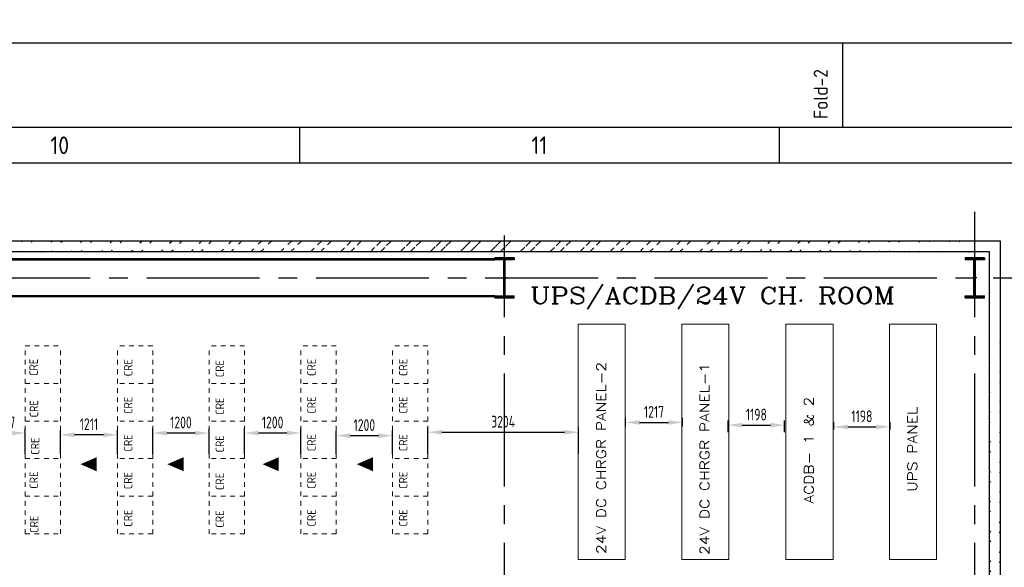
# Model space of a CAD drawing. Extents: x -287416 to 4934791, y -504132 to 1826789.
# Tile 110 of 132: x 62753 to 83692, y 261320 to 272968. Entities that reach past the tile are written whole.
import ezdxf
from ezdxf.enums import TextEntityAlignment as Align

# ---------------------------------------------------------------- set-up
doc = ezdxf.new("R2010")
doc.units = 0
doc.header["$LTSCALE"] = 800
doc.header["$MEASUREMENT"] = 0
for name, pattern in [('CENTER', [2, 1.25, -0.25, 0.25, -0.25]), ('CENTER2', [1.125, 0.75, -0.125, 0.125, -0.125]), ('CONTINOUS', [0]), ('DASHED', [0.75, 0.5, -0.25]), ('HIDDENS', [0.25, 0.125, -0.125])]:
    doc.linetypes.add(name, pattern=pattern)
doc.layers.get('0').update_dxf_attribs({"linetype": 'CONTINUOUS'})
doc.layers.get('DEFPOINTS').update_dxf_attribs({"linetype": 'CONTINUOUS'})
for name, color, linetype in [('COL', 1, 'CENTER'), ('GRID', 8, 'CENTER'), ('HATCH', 9, 'CONTINUOUS'), ('WALL', 6, 'CONTINUOUS')]:
    doc.layers.add(name, color=color, linetype=linetype)
for name, color, linetype, lineweight in [('DIM', 4, 'CONTINUOUS', 15), ('pnl', 251, 'HIDDENS', 9), ('T', 3, 'CONTINUOUS', 15), ('TEXT', 3, 'CONTINUOUS', 15)]:
    doc.layers.add(name, color=color, linetype=linetype, lineweight=lineweight)
doc.styles.add('ROMANC', font='romanc')
doc.styles.add('ROMANS', font='ISO9.shx', dxfattribs={"width": 0.8})
doc.styles.add('S3', font='ROMANS1.SHX', dxfattribs={"width": 0.8})
doc.styles.get("Standard").update_dxf_attribs({"font": 'ISO9'})
doc.dimstyles.new('GS', dxfattribs={"dimscale": 100, "dimtxt": 2.5, "dimasz": 3, "dimexe": 1, "dimexo": 1, "dimgap": 1, "dimtad": 1, "dimdec": 0, "dimzin": 0, "dimdsep": 46, "dimtxsty": 'ROMANS', "dimcen": 0.09, "dimclrd": 4, "dimclre": 8, "dimclrt": 3, "dimadec": 0, "dimazin": 0, "dimtfac": 1, "dimtdec": 0, "dimtofl": 0, "dimtmove": 0, "dimatfit": 3, "dimfxl": 1, "dimtolj": 1, "dimtzin": 0, "dimarcsym": 0})

# ---------------------------------------------------------------- blocks, each defined once
blk = doc.blocks.new('A$C731D3036')
for p, q in [((-933.82, 1843.18), (-933.82, 1869.86)), ((-1105.02, 1843.18), (-1105.02, 1832.06)), ((-953.83, 1843.18), (-953.83, 1832.06)), ((-2401.24, 1832.07), (-215.67, 1832.07))]:
    blk.add_line(p, q)
for points in [[(0, 1869.86), (-2643.59, 1869.86), (-2643.59, 0), (0, 0)], [(-26.68, 1843.18), (-2616.91, 1843.18), (-2616.91, 26.68), (-26.68, 26.68)]]:
    blk.add_lwpolyline(points, close=True)
blk.add_text('Fold-2', height=4.447, rotation=90).set_placement((-938.51, 1845.92))
for s, p in [('10', (-1180.61, 1837.62)), ('11', (-1029.42, 1837.62))]:
    blk.add_text(s, height=5.558).set_placement(p, align=Align.MIDDLE)
blk = doc.blocks.new('*D932')
at = {"layer": 'DEFPOINTS', "color": 0, "transparency": 16777216}
for p in [(62063, 264176), (62063, 263899), (62870, 263631)]:
    blk.add_point(p, dxfattribs=at)
at = {"layer": 'WALL', "color": 8, "lineweight": -2, "transparency": 16777216}
for p, q in [((62063, 263999), (62063, 264276)), ((62870, 263731), (62870, 264276))]:
    blk.add_line(p, q, dxfattribs=at)
at = {"layer": 'WALL', "color": 4, "lineweight": -2, "transparency": 16777216}
blk.add_line((62570, 264176), (62363, 264176), dxfattribs=at)
at = {"layer": 'WALL', "color": 4, "transparency": 16777216}
for points in [[(62363, 264226), (62363, 264126), (62063, 264176)], [(62570, 264226), (62570, 264126), (62870, 264176)]]:
    blk.add_solid(points, dxfattribs=at)
at = {"layer": 'WALL', "color": 3, "transparency": 16777216, "insert": (62467, 264401), "char_height": 250, "attachment_point": 5, "style": 'ROMANS'}
blk.add_mtext('\\A1;807', dxfattribs=at)
blk = doc.blocks.new('*D933')
at = {"layer": 'DEFPOINTS', "color": 0, "transparency": 16777216}
for p in [(63620, 264138), (63620, 263631), (64832, 263631)]:
    blk.add_point(p, dxfattribs=at)
at = {"layer": 'WALL', "color": 8, "lineweight": -2, "transparency": 16777216}
for p, q in [((63620, 263731), (63620, 264238)), ((64832, 263731), (64832, 264238))]:
    blk.add_line(p, q, dxfattribs=at)
at = {"layer": 'WALL', "color": 4, "lineweight": -2, "transparency": 16777216}
blk.add_line((64532, 264138), (63920, 264138), dxfattribs=at)
at = {"layer": 'WALL', "color": 4, "transparency": 16777216}
for points in [[(63920, 264188), (63920, 264088), (63620, 264138)], [(64532, 264188), (64532, 264088), (64832, 264138)]]:
    blk.add_solid(points, dxfattribs=at)
at = {"layer": 'WALL', "color": 3, "transparency": 16777216, "insert": (64226, 264363), "char_height": 250, "attachment_point": 5, "style": 'ROMANS'}
blk.add_mtext('\\A1;1211', dxfattribs=at)
blk = doc.blocks.new('*D934')
at = {"layer": 'DEFPOINTS', "color": 0, "transparency": 16777216}
for p in [(65582, 264176), (65582, 263631), (66782, 263631)]:
    blk.add_point(p, dxfattribs=at)
at = {"layer": 'WALL', "color": 8, "lineweight": -2, "transparency": 16777216}
for p, q in [((65582, 263731), (65582, 264276)), ((66782, 263731), (66782, 264276))]:
    blk.add_line(p, q, dxfattribs=at)
at = {"layer": 'WALL', "color": 4, "lineweight": -2, "transparency": 16777216}
blk.add_line((66482, 264176), (65882, 264176), dxfattribs=at)
at = {"layer": 'WALL', "color": 4, "transparency": 16777216}
for points in [[(65882, 264226), (65882, 264126), (65582, 264176)], [(66482, 264226), (66482, 264126), (66782, 264176)]]:
    blk.add_solid(points, dxfattribs=at)
at = {"layer": 'WALL', "color": 3, "transparency": 16777216, "insert": (66182, 264401), "char_height": 250, "attachment_point": 5, "style": 'ROMANS'}
blk.add_mtext('\\A1;1200', dxfattribs=at)
blk = doc.blocks.new('*D935')
at = {"layer": 'DEFPOINTS', "color": 0, "transparency": 16777216}
for p in [(67532, 264176), (67532, 263631), (68732, 263631)]:
    blk.add_point(p, dxfattribs=at)
at = {"layer": 'WALL', "color": 8, "lineweight": -2, "transparency": 16777216}
for p, q in [((67532, 263731), (67532, 264276)), ((68732, 263731), (68732, 264276))]:
    blk.add_line(p, q, dxfattribs=at)
at = {"layer": 'WALL', "color": 4, "lineweight": -2, "transparency": 16777216}
blk.add_line((68432, 264176), (67832, 264176), dxfattribs=at)
at = {"layer": 'WALL', "color": 4, "transparency": 16777216}
for points in [[(67832, 264226), (67832, 264126), (67532, 264176)], [(68432, 264226), (68432, 264126), (68732, 264176)]]:
    blk.add_solid(points, dxfattribs=at)
at = {"layer": 'WALL', "color": 3, "transparency": 16777216, "insert": (68132, 264401), "char_height": 250, "attachment_point": 5, "style": 'ROMANS'}
blk.add_mtext('\\A1;1200', dxfattribs=at)
blk = doc.blocks.new('*D936')
at = {"layer": 'DEFPOINTS', "color": 0, "transparency": 16777216}
for p in [(69482, 264120), (69482, 263631), (70682, 263631)]:
    blk.add_point(p, dxfattribs=at)
at = {"layer": 'WALL', "color": 8, "lineweight": -2, "transparency": 16777216}
for p, q in [((69482, 263731), (69482, 264220)), ((70682, 263731), (70682, 264220))]:
    blk.add_line(p, q, dxfattribs=at)
at = {"layer": 'WALL', "color": 4, "lineweight": -2, "transparency": 16777216}
blk.add_line((70382, 264120), (69782, 264120), dxfattribs=at)
at = {"layer": 'WALL', "color": 4, "transparency": 16777216}
for points in [[(69782, 264170), (69782, 264070), (69482, 264120)], [(70382, 264170), (70382, 264070), (70682, 264120)]]:
    blk.add_solid(points, dxfattribs=at)
at = {"layer": 'WALL', "color": 3, "transparency": 16777216, "insert": (70082, 264345), "char_height": 250, "attachment_point": 5, "style": 'ROMANS'}
blk.add_mtext('\\A1;1200', dxfattribs=at)
blk = doc.blocks.new('*D937')
at = {"layer": 'DEFPOINTS', "color": 0, "transparency": 16777216}
for p in [(74636, 264193), (71432, 263631), (74636, 263631)]:
    blk.add_point(p, dxfattribs=at)
at = {"layer": 'WALL', "color": 8, "lineweight": -2, "transparency": 16777216}
for p, q in [((71432, 263731), (71432, 264293)), ((74636, 263731), (74636, 264293))]:
    blk.add_line(p, q, dxfattribs=at)
at = {"layer": 'WALL', "color": 4, "lineweight": -2, "transparency": 16777216}
blk.add_line((71732, 264193), (74336, 264193), dxfattribs=at)
at = {"layer": 'WALL', "color": 4, "transparency": 16777216}
for points in [[(71732, 264243), (71732, 264143), (71432, 264193)], [(74336, 264243), (74336, 264143), (74636, 264193)]]:
    blk.add_solid(points, dxfattribs=at)
at = {"layer": 'WALL', "color": 3, "transparency": 16777216, "insert": (73034, 264418), "char_height": 250, "attachment_point": 5, "style": 'ROMANS'}
blk.add_mtext('\\A1;3204', dxfattribs=at)
blk = doc.blocks.new('*D938')
at = {"layer": 'DEFPOINTS', "color": 0, "transparency": 16777216}
for p in [(76851, 264402), (75634, 264212), (76851, 264212)]:
    blk.add_point(p, dxfattribs=at)
at = {"layer": 'WALL', "color": 8, "lineweight": -2, "transparency": 16777216}
for p, q in [((75634, 264312), (75634, 264502)), ((76851, 264312), (76851, 264502))]:
    blk.add_line(p, q, dxfattribs=at)
at = {"layer": 'WALL', "color": 4, "lineweight": -2, "transparency": 16777216}
blk.add_line((75934, 264402), (76551, 264402), dxfattribs=at)
at = {"layer": 'WALL', "color": 4, "transparency": 16777216}
for points in [[(75934, 264452), (75934, 264352), (75634, 264402)], [(76551, 264452), (76551, 264352), (76851, 264402)]]:
    blk.add_solid(points, dxfattribs=at)
at = {"layer": 'WALL', "color": 3, "transparency": 16777216, "insert": (76242, 264627), "char_height": 250, "attachment_point": 5, "style": 'ROMANS'}
blk.add_mtext('\\A1;1217', dxfattribs=at)
blk = doc.blocks.new('*D939')
at = {"layer": 'DEFPOINTS', "color": 0, "transparency": 16777216}
for p in [(79018, 264345), (77820, 264098), (79018, 264098)]:
    blk.add_point(p, dxfattribs=at)
at = {"layer": 'WALL', "color": 8, "lineweight": -2, "transparency": 16777216}
for p, q in [((77820, 264198), (77820, 264445)), ((79018, 264198), (79018, 264445))]:
    blk.add_line(p, q, dxfattribs=at)
at = {"layer": 'WALL', "color": 4, "lineweight": -2, "transparency": 16777216}
blk.add_line((78120, 264345), (78718, 264345), dxfattribs=at)
at = {"layer": 'WALL', "color": 4, "transparency": 16777216}
for points in [[(78120, 264395), (78120, 264295), (77820, 264345)], [(78718, 264395), (78718, 264295), (79018, 264345)]]:
    blk.add_solid(points, dxfattribs=at)
at = {"layer": 'WALL', "color": 3, "transparency": 16777216, "insert": (78419, 264570), "char_height": 250, "attachment_point": 5, "style": 'ROMANS'}
blk.add_mtext('\\A1;1198', dxfattribs=at)
blk = doc.blocks.new('*D940')
at = {"layer": 'DEFPOINTS', "color": 0, "transparency": 16777216}
for p in [(81262, 264307), (80064, 264155), (81262, 264155)]:
    blk.add_point(p, dxfattribs=at)
at = {"layer": 'WALL', "color": 8, "lineweight": -2, "transparency": 16777216}
for p, q in [((80064, 264255), (80064, 264407)), ((81262, 264255), (81262, 264407))]:
    blk.add_line(p, q, dxfattribs=at)
at = {"layer": 'WALL', "color": 4, "lineweight": -2, "transparency": 16777216}
blk.add_line((80364, 264307), (80962, 264307), dxfattribs=at)
at = {"layer": 'WALL', "color": 4, "transparency": 16777216}
for points in [[(80364, 264357), (80364, 264257), (80064, 264307)], [(80962, 264357), (80962, 264257), (81262, 264307)]]:
    blk.add_solid(points, dxfattribs=at)
at = {"layer": 'WALL', "color": 3, "transparency": 16777216, "insert": (80663, 264532), "char_height": 250, "attachment_point": 5, "style": 'ROMANS'}
blk.add_mtext('\\A1;1198', dxfattribs=at)
blk = doc.blocks.new('e row column')
at = {"layer": 'COL'}
h = blk.add_hatch(dxfattribs=at)
h.set_pattern_fill('ANSI31', color=256, scale=100, style=0)
h.paths.add_polyline_path([(-205, -385), (205, -385), (205, -425), (-205, -425)])
h.paths.add_polyline_path([(205, 425), (205, 385), (-205, 385), (-205, 425)])
edge = h.paths.add_edge_path()
edge.add_line((-16, -385), (-16, 385))
edge.add_line((16, -385), (16, 385))
for p, q in [((205, 425), (-205, 425)), ((-205, 425), (-205, 385)), ((205, 425), (205, 385)), ((205, 385), (-205, 385)), ((-16, -385), (-16, 385)), ((16, -385), (16, 385)), ((-205, -385), (205, -385)), ((-205, -425), (-205, -385)), ((205, -425), (205, -385)), ((-205, -425), (205, -425))]:
    blk.add_line(p, q, dxfattribs=at)
at = {"layer": 'COL', "color": 2}
for p, q in [((0, -475), (0, 475)), ((44, 0), (-44, 0))]:
    blk.add_line(p, q, dxfattribs=at)

msp = doc.modelspace()

# ---------------------------------------------------------------- hatches: boundary and pattern name
at = {"layer": 'HATCH'}
h = msp.add_hatch(dxfattribs=at)
h.set_pattern_fill('ANSI32', color=256, scale=1200, style=0)
h.set_pattern_definition([(45, (-22816.73, 120908.6), (-318.198, 318.198), []), (45, (-22604.6, 120908.6), (-318.198, 318.198), [])])
edge = h.paths.add_edge_path()
edge.add_line((83609.1, 268258.5), (61383.1, 268260.3))
edge.add_line((83379.1, 268028.6), (61613.1, 268030.3))
h = msp.add_hatch(dxfattribs=at)
h.set_pattern_fill('ANSI32', color=256, scale=1200, style=0)
h.set_pattern_definition([(45, (-1822.04, 118955), (-318.198, 318.198), []), (45, (-1609.9, 118955), (-318.198, 318.198), [])])
edge = h.paths.add_edge_path()
edge.add_line((83388.1, 206808.5), (83379.1, 268028.5))
edge.add_line((83618.1, 206808.5), (83607.4, 268258.5))

# ---------------------------------------------------------------- linework, layer by layer
at = {"linetype": 'DASHED', "const_width": 50, "flags": 128}
for points in [[(62268.1, 267871), (72858.1, 267871)], [(62268.1, 267086), (72858.1, 267086)]]:
    msp.add_lwpolyline(points, dxfattribs=at)
at = {"layer": 'DIM'}
for p, q in [((74632.3, 266489.8), (74632.3, 261489.8)), ((74632.3, 266489.8), (75632.3, 266489.8)), ((75632.3, 266489.8), (75632.3, 261489.8)), ((76832.3, 266489.8), (76832.3, 261489.8)), ((76832.3, 266489.8), (77832.3, 266489.8)), ((76832.3, 266489.8), (76832.3, 261489.8)), ((77832.3, 266489.8), (77832.3, 261489.8)), ((79049.4, 266489.8), (80049.4, 266489.8)), ((79049.4, 266489.8), (79049.4, 261489.8)), ((80049.4, 266489.8), (80049.4, 261489.8)), ((81249.4, 266489.8), (82249.4, 266489.8)), ((81249.4, 266489.8), (81249.4, 261489.8)), ((81249.4, 266489.8), (81249.4, 261489.8)), ((82249.4, 266489.8), (82249.4, 261489.8)), ((74632.3, 261489.8), (75632.3, 261489.8)), ((76832.3, 261489.8), (77832.3, 261489.8)), ((79049.4, 261489.8), (80049.4, 261489.8)), ((81249.4, 261489.8), (82249.4, 261489.8))]:
    msp.add_line(p, q, dxfattribs=at)
at = {"layer": 'GRID', "linetype": 'CENTER2', "ltscale": 4}
for p, q in [((83063.1, 201840), (83063.1, 268884.4)), ((73063.1, 201840), (73063.1, 268380.8)), ((58254.9, 267478.5), (85528.7, 267478.5))]:
    msp.add_line(p, q, dxfattribs=at)
at = {"layer": 'pnl'}
for p, q in [((62870.3, 262031.5), (62870.3, 266031.5)), ((62870.3, 266031.5), (63620.3, 266031.5)), ((63620.3, 262031.5), (63620.3, 266031.5)), ((64831.7, 262031.5), (64831.7, 266031.5)), ((65581.7, 266031.5), (64831.7, 266031.5)), ((65581.7, 262031.5), (65581.7, 266031.5)), ((66781.7, 262031.5), (66781.7, 266031.5)), ((67531.7, 266031.5), (66781.7, 266031.5)), ((67531.7, 262031.5), (67531.7, 266031.5)), ((69481.7, 266031.5), (68731.7, 266031.5)), ((68731.7, 262031.5), (68731.7, 266031.5)), ((69481.7, 262031.5), (69481.7, 266031.5)), ((70681.7, 262031.5), (70681.7, 266031.5)), ((71431.7, 266031.5), (70681.7, 266031.5)), ((71431.7, 262031.5), (71431.7, 266031.5)), ((62870.3, 265231.5), (63620.3, 265231.5)), ((65581.7, 265231.5), (64831.7, 265231.5)), ((67531.7, 265231.5), (66781.7, 265231.5)), ((69481.7, 265231.5), (68731.7, 265231.5)), ((71431.7, 265231.5), (70681.7, 265231.5)), ((62870.3, 264431.5), (63620.3, 264431.5)), ((65581.7, 264431.5), (64831.7, 264431.5)), ((67531.7, 264431.5), (66781.7, 264431.5)), ((69481.7, 264431.5), (68731.7, 264431.5)), ((71431.7, 264431.5), (70681.7, 264431.5)), ((62870.3, 263631.5), (63620.3, 263631.5)), ((65581.7, 263631.5), (64831.7, 263631.5)), ((67531.7, 263631.5), (66781.7, 263631.5)), ((69481.7, 263631.5), (68731.7, 263631.5)), ((71431.7, 263631.5), (70681.7, 263631.5)), ((62870.3, 262831.5), (63620.3, 262831.5)), ((65581.7, 262831.5), (64831.7, 262831.5)), ((67531.7, 262831.5), (66781.7, 262831.5)), ((69481.7, 262831.5), (68731.7, 262831.5)), ((71431.7, 262831.5), (70681.7, 262831.5)), ((62870.3, 262031.5), (63620.3, 262031.5)), ((65581.7, 262031.5), (64831.7, 262031.5)), ((67531.7, 262031.5), (66781.7, 262031.5)), ((69481.7, 262031.5), (68731.7, 262031.5)), ((71431.7, 262031.5), (70681.7, 262031.5))]:
    msp.add_line(p, q, dxfattribs=at)
at = {"layer": 'TEXT', "ltscale": 101}
for points in [[(64045, 263513.1, 0, 300, 0), (64390.9, 263513.1, 300, 300, 0)], [(65893.5, 263513.1, 0, 300, 0), (66239.3, 263513.1, 300, 300, 0)], [(67917.1, 263513.1, 0, 300, 0), (68262.9, 263513.1, 300, 300, 0)], [(69921.2, 263513.1, 0, 300, 0), (70267, 263513.1, 300, 300, 0)]]:
    msp.add_lwpolyline(points, format="xyseb", dxfattribs=at)
at = {"layer": 'WALL'}
for p, q in [((83609.1, 268258.5), (61383.1, 268260.3)), ((83618.1, 206808.5), (83609.1, 268258.5)), ((83379.1, 268028.6), (61613.1, 268030.3)), ((83388.1, 207038.3), (83379.1, 268028.6))]:
    msp.add_line(p, q, dxfattribs=at)

# ---------------------------------------------------------------- block references
at = {"color": 1, "linetype": 'CONTINOUS', "lineweight": 15, "xscale": 67.46500254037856, "yscale": 67.46500254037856, "zscale": 67.46500254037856}
msp.add_blockref('A$C731D3036', (143254.7, 146321.8), dxfattribs=at)
for p in [(73063.1, 267478.5), (83063.1, 267478.5)]:
    msp.add_blockref('e row column', p)

# ---------------------------------------------------------------- texts
at = {"layer": 'pnl', "style": 'ROMANS'}
for p in [(63139.8, 265390.3), (65149.9, 265382.7), (67099.9, 265363.9), (69049.9, 265389.1), (70999.9, 265389.1), (63147.6, 264509.3), (65149.9, 264582.7), (67099.9, 264563.9), (69049.9, 264589.1), (70999.9, 264589.1), (63171.3, 263715.1), (65149.9, 263782.7), (67099.9, 263763.9), (69049.9, 263789.1), (70999.9, 263789.1), (63143.6, 262992.6), (65149.9, 262982.7), (69049.9, 262989.1), (70999.9, 262989.1), (67099.9, 262963.9), (65149.9, 262182.7), (67099.9, 262163.9), (69049.9, 262189.1), (70999.9, 262189.1), (63151, 262054.7)]:
    msp.add_text('CRE', height=180, rotation=90, dxfattribs=at).set_placement(p)
at = {"layer": 'T', "style": 'ROMANC', "width": 1.2}
msp.add_text('UPS/ACDB/24V CH. ROOM', height=350, dxfattribs=at).set_placement((73607.3, 266926.3))
for s, p in [('24V DC CHRGR PANEL-2', (75218.2, 261602.9)), ('24V DC CHRGR PANEL-1', (77418.2, 261583.9)), ('UPS PANEL', (81835.3, 262923.9)), ('ACDB- 1 & 2', (79635.3, 262674.9))]:
    msp.add_text(s, height=200, rotation=90, dxfattribs=at).set_placement(p)
at = {"layer": 'T', "char_height": 400, "attachment_point": 1, "rotation": 90, "style": 'ROMANC'}
for insert in [(70696.3, 175196.3), (70696.3, -154534.2), (70696.3, -299576.8)]:
    msp.add_mtext_dynamic_manual_height_columns('\\pi110.05;SOOT BLOWER MCC ON \\P\\pi605.28;RAISED CHEQUERED \\P\\pi1643.4;PLATE FLOOR', width=7496.283, gutter_width=2000, heights=[0], dxfattribs=dict(at, insert=insert))
at = {"layer": 'T', "insert": (53727.5, 266065.3, 207.7), "char_height": 400, "width": 3723.143, "attachment_point": 1, "style": 'S3'}
msp.add_mtext('\\pi604.43;STAIRCASE \\P\\pi78.714;0.0M TO 21.0M', dxfattribs=at)

# ---------------------------------------------------------------- dimensions: what is measured, and where the dimension line sits
at = {"layer": 'WALL'}
for base, p1, p2, picture, middle in [((76850.8, 264402.5), (75633.8, 264212.5), (76850.8, 264212.5), '*D938', (76242.3, 264627.5)), ((79017.8, 264345.5), (77819.8, 264098.5), (79017.8, 264098.5), '*D939', (78418.8, 264570.5)), ((81261.8, 264307.5), (80063.8, 264155.5), (81261.8, 264155.5), '*D940', (80662.8, 264532.5)), ((62063.1, 264176.5), (62870.3, 263631.5), (62063.1, 263898.7), '*D932', (62466.7, 264401.5)), ((63620.3, 264138.5), (64831.7, 263631.5), (63620.3, 263631.5), '*D933', (64226, 264363.5)), ((65581.7, 264176.5), (66781.7, 263631.5), (65581.7, 263631.5), '*D934', (66181.7, 264401.5)), ((67531.7, 264176.5), (68731.7, 263631.5), (67531.7, 263631.5), '*D935', (68131.7, 264401.5)), ((69481.7, 264120.5), (70681.7, 263631.5), (69481.7, 263631.5), '*D936', (70081.7, 264345.5)), ((74635.8, 264193.5), (71431.7, 263631.5), (74635.8, 263631.5), '*D937', (73033.7, 264418.5))]:
    dim = msp.add_linear_dim(base=base, p1=p1, p2=p2, dimstyle='GS', dxfattribs=at)
    dim.commit()
    dim.dimension.update_dxf_attribs({"geometry": picture, "text_midpoint": middle})

doc.saveas('drawing.dxf')
